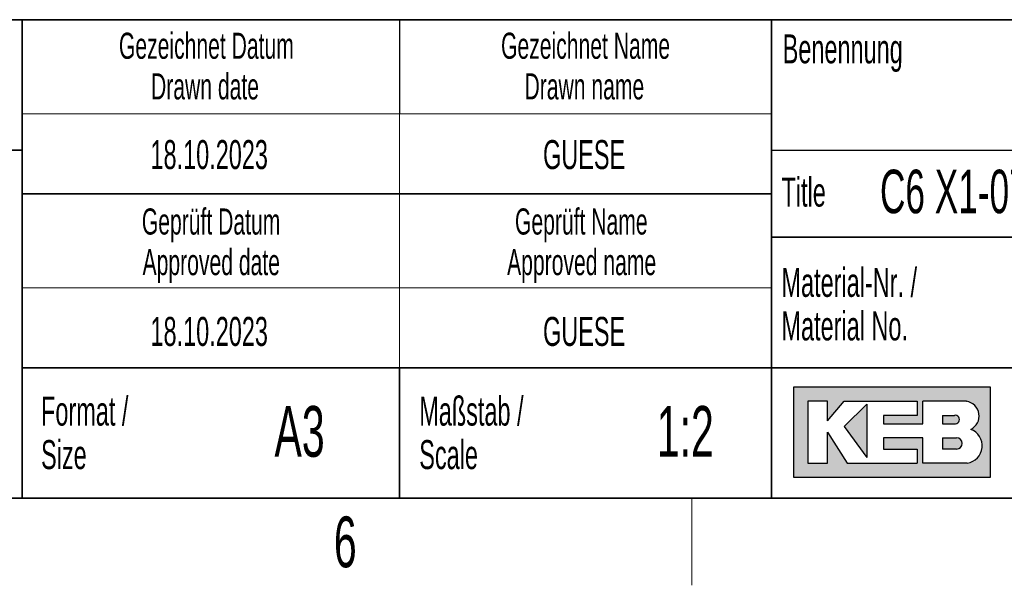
# Model space of a CAD drawing. Header units: millimetres. Extents: x 5 to 418, y 2 to 292.
# Tile 20 of 24: x 266 to 334, y 6 to 45. Entities that reach past the tile are written whole.
import ezdxf

# ---------------------------------------------------------------- set-up
doc = ezdxf.new("R2010")
doc.units = ezdxf.units.MM
doc.layers.add('SLD-0', color=7, linetype='Continuous')
doc.styles.add('SLDTEXTSTYLE0', font='TXT', dxfattribs={"width": 0.605})

msp = doc.modelspace()

# ---------------------------------------------------------------- hatches: boundary and pattern name
at = {"linetype": 'Continuous'}
h = msp.add_hatch(color=7, dxfattribs=at)
h.paths.add_polyline_path([(319.519086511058, 13.45626988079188), (333.083981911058, 13.45626988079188), (333.083981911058, 19.65736492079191), (319.519086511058, 19.65736492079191)], flags=0)
edge = h.paths.add_edge_path(flags=0)
edge.add_arc((331.3188604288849, 15.61738520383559), 1.20464082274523, -81.72003226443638, 70.1709600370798, ccw=False)
edge.add_line((331.4923410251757, 14.42530131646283), (331.480008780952, 14.42519098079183))
edge.add_line((331.480008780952, 14.42519098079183), (328.4331606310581, 14.42519098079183))
edge.add_line((328.4331606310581, 14.42519098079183), (328.4331606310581, 16.16924896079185))
edge.add_line((328.4331606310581, 16.16924896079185), (325.7201815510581, 16.16924896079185))
edge.add_line((325.7201815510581, 16.16924896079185), (325.7201815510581, 15.39411208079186))
edge.add_line((325.7201815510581, 15.39411208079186), (328.0455921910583, 15.39411208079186))
edge.add_line((328.0455921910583, 15.39411208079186), (328.0455921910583, 14.42519098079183))
edge.add_line((328.0455921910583, 14.42519098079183), (323.2009866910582, 14.42519098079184))
edge.add_line((323.2009866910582, 14.42519098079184), (321.8444971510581, 16.55681740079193))
edge.add_line((321.8444971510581, 16.55681740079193), (321.8444971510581, 14.42519098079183))
edge.add_line((321.8444971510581, 14.42519098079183), (320.4880076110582, 14.42519098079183))
edge.add_line((320.4880076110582, 14.42519098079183), (320.4880076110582, 18.68844382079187))
edge.add_line((320.4880076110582, 18.68844382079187), (321.8444971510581, 18.68844382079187))
edge.add_line((321.8444971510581, 18.68844382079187), (321.8444971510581, 17.33195428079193))
edge.add_line((321.8444971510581, 17.33195428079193), (323.0072024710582, 18.68844382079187))
edge.add_line((323.0072024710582, 18.68844382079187), (328.0455921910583, 18.68844382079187))
edge.add_line((328.0455921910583, 18.68844382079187), (328.0455921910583, 17.71952272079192))
edge.add_line((328.0455921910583, 17.71952272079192), (325.7201815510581, 17.71952272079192))
edge.add_line((325.7201815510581, 17.71952272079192), (325.7201815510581, 17.13817006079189))
edge.add_line((325.7201815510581, 17.13817006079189), (328.4331606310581, 17.13817006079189))
edge.add_line((328.4331606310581, 17.13817006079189), (328.4331606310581, 18.68844382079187))
edge.add_line((328.4331606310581, 18.68844382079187), (331.4242487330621, 18.68844382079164))
edge.add_line((331.4242487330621, 18.68844382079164), (331.4256482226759, 18.68844382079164))
edge.add_line((331.4256482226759, 18.68844382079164), (331.4259454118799, 18.68845828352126))
edge.add_arc((331.2860949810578, 17.67430640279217), 1.023749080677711, -64.45894120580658, 82.14849338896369, ccw=False)
msp.add_hatch(color=7, dxfattribs=at).paths.add_polyline_path([(324.5574762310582, 14.81275942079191), (324.557476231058, 18.49465960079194), (323.0072024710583, 16.94438584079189)], flags=0)
h = msp.add_hatch(color=7, dxfattribs=at)
edge = h.paths.add_edge_path(flags=0)
edge.add_line((329.7896501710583, 17.13817006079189), (330.6013652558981, 17.13817006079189))
edge.add_arc((330.6568434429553, 17.42884639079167), 0.2959232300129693, 259.1945394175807, 460.8054605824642)
edge.add_line((330.6013652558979, 17.71952272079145), (329.7896501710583, 17.71952272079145))
edge.add_line((329.7896501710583, 17.71952272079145), (329.7896501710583, 17.13817006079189))
h = msp.add_hatch(color=7, dxfattribs=at)
edge = h.paths.add_edge_path(flags=0)
edge.add_line((329.7896501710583, 15.39411208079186), (330.7588584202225, 15.39411208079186))
edge.add_arc((330.7588584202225, 15.78168052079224), 0.3875684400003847, 270.0000000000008, 450.0000000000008)
edge.add_line((330.7588584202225, 16.16924896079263), (330.7386620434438, 16.16924896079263))
edge.add_line((330.7386620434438, 16.16924896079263), (329.7896501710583, 16.16924896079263))
edge.add_line((329.7896501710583, 16.16924896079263), (329.7896501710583, 15.39411208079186))

# ---------------------------------------------------------------- linework, layer by layer
at = {"layer": 'SLD-0', "lineweight": 35}
for p, q in [((225.616731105, 45), (266.3304509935, 45)), ((266.3304509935, 12), (266.3304509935, 45)), ((266.3304509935, 45), (266.3304509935, 12)), ((318, 45), (266.3304509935, 45)), ((318, 45), (318, 12)), ((318, 45), (318, 40.1053465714)), ((318, 45), (408, 45)), ((318, 45), (318, 12)), ((225.616731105, 36), (266.3304509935, 36)), ((266.3304509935, 33), (318, 33)), ((408, 30), (318, 30)), ((266.3304509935, 21), (318, 21)), ((292.3304509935, 21), (292.3304509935, 12)), ((318, 21), (390, 21)), ((26, 12), (408, 12)), ((225.616731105, 12), (266.3304509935, 12)), ((266.3304509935, 12), (318, 12)), ((408, 12), (318, 12))]:
    msp.add_line(p, q, dxfattribs=at)
at = {"layer": 'SLD-0'}
for p, q in [((292.3304509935, 45), (292.3304509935, 38.5)), ((318, 36), (408, 36)), ((331.4242487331, 18.6884438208), (331.4256482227, 18.6884438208)), ((331.4256482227, 18.6884438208), (331.4259454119, 18.6884582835)), ((331.480008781, 14.4251909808), (331.4923410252, 14.4253013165))]:
    msp.add_line(p, q, dxfattribs=at)
at = {"layer": 'SLD-0', "lineweight": 18}
for p, q in [((266.3304509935, 38.5), (318, 38.5)), ((292.3304509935, 38.5), (292.3304509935, 33)), ((292.3304509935, 33), (292.3304509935, 26.5)), ((266.3304509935, 26.5), (318, 26.5)), ((292.3304509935, 26.5), (292.3304509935, 21)), ((312.5, 6), (312.5, 12))]:
    msp.add_line(p, q, dxfattribs=at)
at = {"layer": 'SLD-0', "linetype": 'Continuous'}
for p, q in [((333.0839819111, 19.6573649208), (319.5190865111, 19.6573649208)), ((319.5190865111, 19.6573649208), (319.5190865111, 13.4562698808)), ((333.0839819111, 13.4562698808), (333.0839819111, 19.6573649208)), ((321.8444971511, 18.6884438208), (320.4880076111, 18.6884438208)), ((320.4880076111, 18.6884438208), (320.4880076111, 14.4251909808)), ((321.8444971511, 17.3319542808), (323.0072024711, 18.6884438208)), ((321.8444971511, 17.3319542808), (321.8444971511, 18.6884438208)), ((323.0072024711, 18.6884438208), (328.0455921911, 18.6884438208)), ((324.5574762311, 18.4946596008), (323.0072024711, 16.9443858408)), ((324.5574762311, 18.4946596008), (324.5574762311, 14.8127594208)), ((328.0455921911, 18.6884438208), (328.0455921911, 17.7195227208)), ((331.4242487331, 18.6884438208), (328.4331606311, 18.6884438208)), ((328.4331606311, 17.1381700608), (328.4331606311, 18.6884438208)), ((331.4242487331, 18.6884438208), (331.4256482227, 18.6884438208)), ((331.4256482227, 18.6884438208), (331.4259454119, 18.6884582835)), ((325.7201815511, 17.7195227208), (325.7201815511, 17.1381700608)), ((328.0455921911, 17.7195227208), (325.7201815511, 17.7195227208)), ((329.7896501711, 17.7195227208), (330.6013652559, 17.7195227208)), ((329.7896501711, 17.7195227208), (329.7896501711, 17.1381700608)), ((325.7201815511, 17.1381700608), (328.4331606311, 17.1381700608)), ((329.7896501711, 17.1381700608), (330.6013652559, 17.1381700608)), ((321.8444971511, 14.4251909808), (321.8444971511, 16.5568174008)), ((321.8444971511, 16.5568174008), (323.2009866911, 14.4251909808)), ((323.0072024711, 16.9443858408), (324.5574762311, 14.8127594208)), ((325.7201815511, 16.1692489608), (325.7201815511, 15.3941120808)), ((328.4331606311, 16.1692489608), (325.7201815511, 16.1692489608)), ((328.4331606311, 14.4251909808), (328.4331606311, 16.1692489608)), ((329.7896501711, 16.1692489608), (330.7588584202, 16.1692489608)), ((329.7896501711, 16.1692489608), (329.7896501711, 15.3941120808)), ((330.7386620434, 16.1692489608), (330.7588584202, 16.1692489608)), ((325.7201815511, 15.3941120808), (328.0455921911, 15.3941120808)), ((328.0455921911, 15.3941120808), (328.0455921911, 14.4251909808)), ((330.7588584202, 15.3941120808), (329.7896501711, 15.3941120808)), ((320.4880076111, 14.4251909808), (321.8444971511, 14.4251909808)), ((323.2009866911, 14.4251909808), (328.0455921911, 14.4251909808)), ((331.480008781, 14.4251909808), (328.4331606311, 14.4251909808)), ((331.480008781, 14.4251909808), (331.4923410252, 14.4253013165)), ((319.5190865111, 13.4562698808), (333.0839819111, 13.4562698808))]:
    msp.add_line(p, q, dxfattribs=at)
for centre, radius, start, end in [((331.2860949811, 17.6743064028), 1.023749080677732, 295.5410587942, 82.148493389), ((330.656843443, 17.4288463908), 0.2959232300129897, 259.1945394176, 100.8054605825), ((331.3188604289, 15.6173852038), 1.204640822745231, 278.2799677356, 70.1709600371), ((330.7588584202, 15.7816805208), 0.3875684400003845, 270, 90)]:
    msp.add_arc(centre, radius, start, end, dxfattribs=at)

# ---------------------------------------------------------------- texts
at = {"layer": 'SLD-0', "style": 'SLDTEXTSTYLE0'}
for s, insert, char_height, attachment_point in [('Gezeichnet Datum', (279.0254468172, 44.103942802), 1.8, 2), ('Gezeichnet Name', (305.1708434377, 44.1039425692), 1.8, 2), ('Benennung', (318.7636716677, 43.9908879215), 2, 1), ('Drawn date', (278.9302899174, 41.3039429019), 1.8, 2), ('Drawn name', (305.0870934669, 41.303942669), 1.8, 2), ('18.10.2023', (279.2203041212, 36.6989570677), 2, 2), ('GUESE', (305.0701833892, 36.6989570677), 2, 2), ('C6 X1-07', (325.4718701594, 34.6564983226), 3, 1), ('Title', (318.6797653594, 34.1107265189), 2, 1), ('Geprüft Datum', (279.349366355, 31.9851255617), 1.8, 2), ('Geprüft Name', (304.8761939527, 31.9851255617), 1.8, 2), ('Approved date', (279.3620221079, 29.1851256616), 1.8, 2), ('Approved name', (304.900256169, 29.1851256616), 1.8, 2), ('Material-Nr. /', (318.6797653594, 27.8878268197), 2, 1), ('18.10.2023', (279.2203041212, 24.5048723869), 2, 2), ('GUESE', (305.0701833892, 24.5048723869), 2, 2), ('Material No.', (318.6797653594, 24.8878267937), 2, 1), ('Format /', (267.6250939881, 19.0115942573), 2, 1), ('Maßstab /', (293.7028556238, 19.0115944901), 2, 1), ('A3', (285.4514616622, 18.3608999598), 3.5, 2), ('1:2', (312.0463964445, 18.3609001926), 3.5, 2), ('Size', (267.6250939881, 16.0115942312), 2, 1), ('Scale', (293.7028556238, 16.011594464), 2, 1), ('6', (288.6027123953, 10.7429955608), 3.5, 2)]:
    msp.add_mtext(s, dxfattribs=dict(at, insert=insert, char_height=char_height, attachment_point=attachment_point))

doc.saveas('drawing.dxf')
